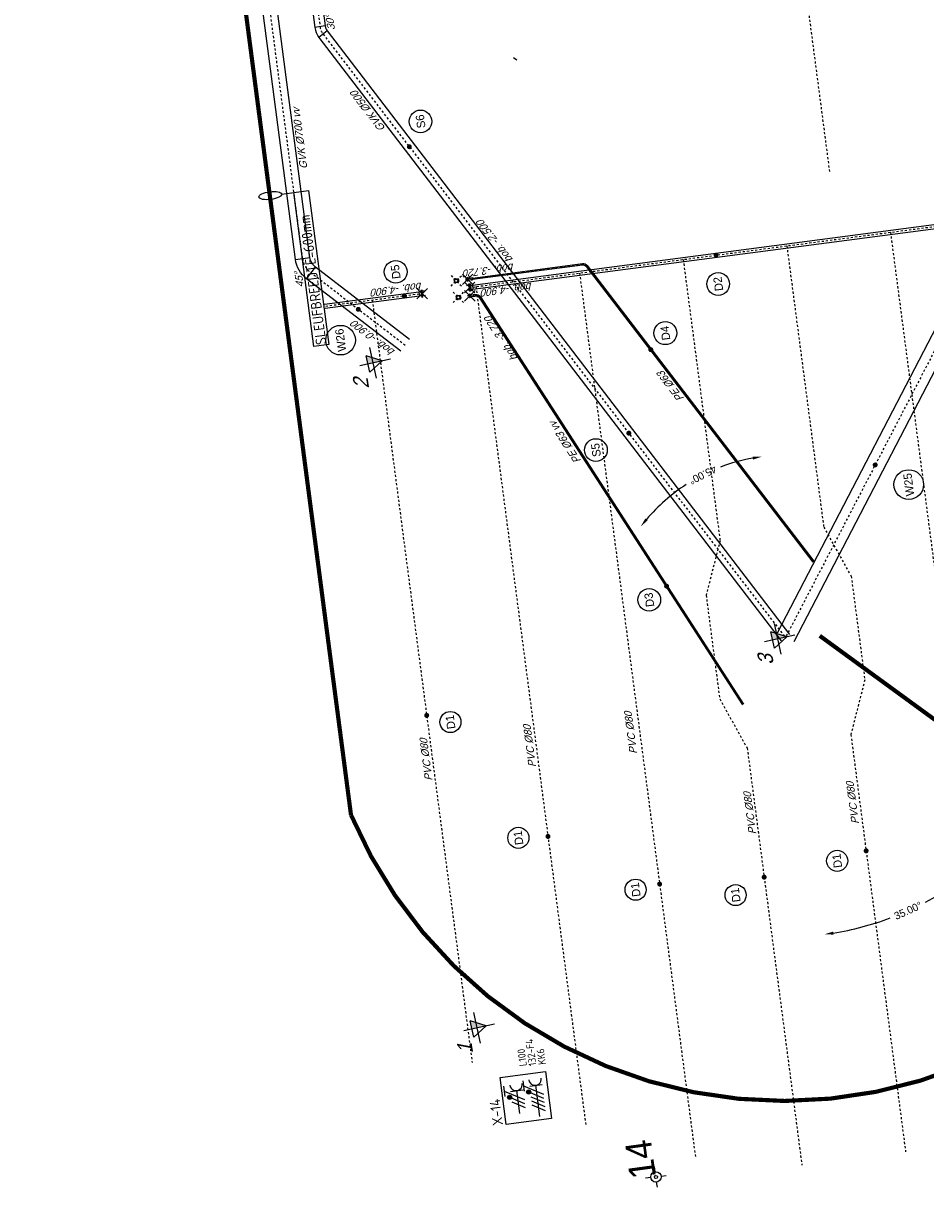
# Model space of a CAD drawing. Header units: metres. Extents: x 118052 to 118564, y 454784 to 455719.
# Tile 93 of 160: x 118426 to 118469, y 455181 to 455237. Entities that reach past the tile are written whole.
import ezdxf
from ezdxf.enums import TextEntityAlignment as Align

# ---------------------------------------------------------------- set-up
doc = ezdxf.new("R2010")
doc.units = ezdxf.units.M
doc.header["$LTSCALE"] = 0.5
doc.header["$PDMODE"] = 3
doc.header["$PDSIZE"] = 0.25
for name, pattern in [('CENTER', [2, 1.25, -0.25, 0.25, -0.25]), ('DASHED', [19.05, 12.7, -6.35]), ('HIDDEN2', [4.7625, 3.175, -1.5875]), ('Tauw_L_Center1', [13, 8, -1.67, 1.66, -1.67]), ('Tauw_L_Center2', [6.499, 4, -0.833, 0.833, -0.833]), ('Tauw_Stramien', [13, 8, -1.67, 1.66, -1.67])]:
    doc.linetypes.add(name, pattern=pattern)
for name, color, linetype in [('EL6221--', 6, 'Continuous'), ('EL6222--', 6, 'Continuous'), ('EL_N_A_EB00----REVISIE~-_-----', 1, 'Continuous'), ('GRAAFWERKZAAMHEDEN', 6, 'Continuous'), ('KABELLOOP', 6, 'Continuous'), ('Koningsstal VIEUWPORT', 254, 'Continuous'), ('M01', 6, 'Continuous'), ('ZU_B_N_MB00X---ALG_Stramien~-_-----', 6, 'Tauw_Stramien'), ('ZU_N_-_AL999---LA_PE-63_pgr17__18_^200~-_-----', 7, 'Continuous'), ('ZU_N_-_AL999---LA_PE-63_pgr17__20_^200~M_-----', 7, 'Continuous'), ('ZU_N_-_AL999---LA_PE-63_vbr11__18_^200~-_-----', 7, 'Continuous'), ('ZU_N_-_AL999---LA_PE-63_vbr11__18_^200~N_-----', 7, 'Continuous'), ('ZU_N_-_AL999---LA_PE-63_vbr11__20_^200~M_-----', 7, 'Continuous'), ('ZU_N_-_AL999---LD_pvc200_vbr11__18_^200~N_-----', 7, 'Continuous'), ('ZU_N_-_AL999---LD_pvc200_vbr11__20_^200~M_-----', 7, 'Continuous'), ('ZU_N_-_AL999---LD_pvc80_sdr00__18_^200~-_-----', 7, 'Continuous'), ('ZU_N_-_AL999---LD_pvc80_sdr00__20_^200~M_-----', 7, 'Continuous'), ('ZU_N_-_AL999---LS_GVK500_pgr05__18_^200~-_-----', 7, 'Continuous'), ('ZU_N_-_AL999---LS_GVK500_pgr05__18_^200~B_-----', 7, 'Continuous'), ('ZU_N_-_AL999---LS_GVK500_pgr05__18_^200~N_-----', 7, 'Continuous'), ('ZU_N_-_AL999---LS_GVK500_pgr05__20_^200~M_-----', 7, 'Continuous'), ('ZU_N_-_AL999---LW_gvk700_vgr05__18_^200~-_-----', 7, 'Continuous'), ('ZU_N_-_AL999---LW_gvk700_vgr05__18_^200~B_-----', 7, 'Continuous'), ('ZU_N_-_AL999---LW_gvk700_vgr05__18_^200~N_-----', 7, 'Continuous'), ('ZU_N_-_AL999---LW_gvk700_vgr05__20_^200~M_-----', 7, 'Continuous'), ('ZU_N_-_AL999---LW_gvk900_pgr05__20_^200~M_-----', 7, 'Continuous'), ('ZU_N_-_DX1AMA--_maatvoering_ANG__18_^200', 7, 'Continuous'), ('ZU_N_-_EL999---LA_PE-63_vgr11~W_-----', 15, 'Continuous'), ('ZU_N_-_EL999---LA_PE-63_zgr17~W_-----', 15, 'Continuous'), ('ZU_N_-_EL999---LD_PE-65_sdr00~H_-----', 2, 'Tauw_L_Center2'), ('ZU_N_-_EL999---LD_pvc200_vbr11~H_-----', 2, 'Tauw_L_Center2'), ('ZU_N_-_EL999---LD_pvc200_vbr11~W_-----', 8, 'Continuous'), ('ZU_N_-_EL999---LD_pvc200_vgr11~H_-----', 2, 'Tauw_L_Center2'), ('ZU_N_-_EL999---LD_pvc200_vgr11~W_-----', 8, 'Continuous'), ('ZU_N_-_EL999---LD_pvc80_sdr00~H_-----', 2, 'Tauw_L_Center2'), ('ZU_N_-_EL999---LS_GVK500_pgr05~H_-----', 2, 'Tauw_L_Center2'), ('ZU_N_-_EL999---LS_GVK500_pgr05~W_-----', 2, 'Continuous'), ('ZU_N_-_EL999---LW_gvk700_vgr05~H_-----', 2, 'Tauw_L_Center1'), ('ZU_N_-_EL999---LW_gvk700_vgr05~W_-----', 2, 'Continuous'), ('ZU_N_-_EL999---LW_gvk900_pgr05~H_-----', 2, 'Tauw_L_Center1'), ('ZU_N_-_EL999---LW_gvk900_pgr05~W_-----', 2, 'Continuous'), ('ZU_N_-_EL999---LW_pvc200_vgr11~W_-----', 8, 'Continuous'), ('ZU_N_-_MB00----SYM_SONDERING~-_001--', 1, 'Continuous'), ('ZU_N_-_ML999---LA_PE-63_pgr17__20_^200~M_-----', 7, 'Continuous'), ('ZU_N_-_ML999---LA_PE-63_vbr11__20_^200~M_-----', 7, 'Continuous'), ('ZU_N_-_ML999---LD_pvc200_vbr11__20_^200~M_-----', 7, 'Continuous'), ('ZU_N_-_ML999---LD_pvc80_sdr00__20_^200~M_-----', 7, 'Continuous'), ('ZU_N_-_ML999---LS_GVK500_pgr05__20_^200~M_-----', 7, 'Continuous'), ('ZU_N_-_ML999---LW_gvk700_vgr05__20_^200~M_-----', 7, 'Continuous'), ('ZU_N_-_ML999---LW_gvk900_pgr05__20_^200~M_-----', 7, 'Continuous'), ('ZU_N_-_TB00----tekst__35_^200~-_-----', 7, 'Continuous'), ('ZU_N_A_EL990---L__GY-FFM50_pn10~W_-----', 8, 'Continuous'), ('ZU_N_A_EL990---L__GY-FM200_pn10~W_-----', 8, 'Continuous'), ('ZU_N_A_EL999---A__GY-straatpot~-_-----', 8, 'Continuous'), ('ZU_N_A_EL999---L__GY-KR63_pn10~W_-----', 8, 'Continuous'), ('ZU_N_A_EL999---L__GY-VK200_pn10~W_-----', 8, 'Continuous')]:
    doc.layers.add(name, color=color, linetype=linetype)
doc.styles.add('BURO-018', font='Isocp.shx', dxfattribs={"height": 360})
doc.styles.add('BURO-025', font='Isocp.shx', dxfattribs={"height": 500})
doc.styles.add('civiel', font='civiel.shx')
doc.styles.add('TAUW-ISOCP', font='tcb_isocp.shx')
doc.styles.add('tcb_isocp', font='tcb_isocp.shx')
doc.dimstyles.new('tzu18-dot_^200', dxfattribs={"dimscale": 200, "dimtxt": 1.8, "dimasz": 3, "dimexe": 2, "dimexo": 0, "dimgap": 0.5, "dimtad": 1, "dimdec": 0, "dimzin": 0, "dimdsep": 46, "dimtxsty": 'TAUW-ISOCP', "dimblk": 'DOTSMALL', "dimcen": 2, "dimdle": 1.5, "dimclre": 8, "dimadec": 0, "dimazin": 0, "dimtp": 1, "dimtm": 1, "dimtfac": 1, "dimtix": 1, "dimtmove": 1, "dimatfit": 3, "dimldrblk": 'DOTSMALL', "dimfxl": 1, "dimtvp": 0.5, "dimtolj": 1, "dimtzin": 0, "dimlwd": -1, "dimlwe": 5, "dimarcsym": 0})

# ---------------------------------------------------------------- blocks, each defined once
blk = doc.blocks.new('_VK200200')
at = {"color": 0}
for p, q in [((0, 134), (0, -134)), ((0, 134), (24, 134)), ((24, 170), (24, -170)), ((41, 170), (24, 170)), ((41, 170), (41, -170)), ((41, 100), (140, 100)), ((61, 100), (41, 100)), ((140, 100), (140, -100)), ((0, -134), (24, -134)), ((41, -170), (24, -170)), ((41, -100), (140, -100)), ((61, -100), (41, -100))]:
    blk.add_line(p, q, dxfattribs=at)
blk.add_point((0, 0), dxfattribs=at)
blk = doc.blocks.new('_KR5063')
for p, q in [((0, 51), (0, -51)), ((0, 51), (19, 51)), ((19, 82.5), (19, -82.5)), ((35, 82.5), (19, 82.5)), ((35, 82.5), (35, -82.5)), ((35, 31.5), (165, 31.5)), ((55, 31.5), (35, 31.5)), ((165, 51), (165, -51)), ((165, 51), (235, 51)), ((235, 51), (235, -51)), ((0, -51), (19, -51)), ((35, -82.5), (19, -82.5)), ((35, -31.5), (165, -31.5)), ((55, -31.5), (35, -31.5)), ((165, -51), (235, -51))]:
    blk.add_line(p, q)
blk.add_point((0, 0))
blk = doc.blocks.new('M01')
for points in [[(-1, 0), (-0.5, 0)], [(0, 0.5), (0, 1)], [(0.5, 0), (1, 0)], [(0, -0.5), (0, -1)]]:
    blk.add_lwpolyline(points)
for radius in [0.5, 0.15]:
    blk.add_circle((0, 0), radius)
blk = doc.blocks.new('zusondg1')
for p, q in [((0, -1.056), (0, 0.819)), ((-0.934, 0), (0.934, 0)), ((-0.5, 0.315), (0, -0.551)), ((-0.5, 0.315), (0.5, 0.315)), ((0, -0.551), (0.5, 0.315))]:
    blk.add_line(p, q)
for points in [[(0, -0.551), (0, 0.315), (0.5, 0.315)], [(0, -0.551), (0, 0.315), (0.5, 0.315), (0, -0.551)]]:
    blk.add_solid(points)
blk = doc.blocks.new('*D166')
at = {"layer": 'Defpoints', "color": 0, "transparency": 16777216}
for p in [(-247920, 74162), (-254674, 64213), (-284966, 59849), (-262230, 59850), (-238585, 59852)]:
    blk.add_point(p, dxfattribs=at)
at = {"layer": 'ZU_N_-_DX1AMA--_maatvoering_ANG__18_^200', "transparency": 16777216}
for start, end in [(25.5292, 42.1663), (2.8409, 13.3477)]:
    blk.add_arc((-262230, 59850), 8725, start, end, dxfattribs=at)
for points in [[(-255815, 65657), (-255711, 65756), (-256061, 66020)], [(-253444, 60284), (-253588, 60281), (-253505, 59851)]]:
    blk.add_solid(points, dxfattribs=at)
at = {"layer": 'ZU_N_-_DX1AMA--_maatvoering_ANG__18_^200', "transparency": 16777216, "insert": (-254003, 62754), "char_height": 360, "attachment_point": 5, "rotation": 109.4384, "style": 'civiel'}
blk.add_mtext('\\A1;45.00°', dxfattribs=at)
blk = doc.blocks.new('_DotSmall')
at = {"color": 0, "linetype": 'ByBlock', "const_width": 0.5}
blk.add_lwpolyline([(-0.0625, 0, 1), (0.0625, 0, 1)], format="xyb", close=True, dxfattribs=at)
blk = doc.blocks.new('*D171')
at = {"layer": 'Defpoints', "color": 0, "transparency": 16777216}
for p in [(-240415, 54851), (-216153, 54815), (-140398, 54858), (-208918, 50654), (-201831, 40494)]:
    blk.add_point(p, dxfattribs=at)
at = {"layer": 'ZU_N_-_DX1AMA--_maatvoering_ANG__18_^200', "transparency": 16777216}
for start, end in [(345.2344, 357.0558), (317.9511, 332.5768)]:
    blk.add_arc((-216191, 54853), 8398, start, end, dxfattribs=at)
for points in [[(-207877, 54423), (-207733, 54420), (-207794, 54853)], [(-209903, 49179), (-210008, 49278), (-210253, 48915)]]:
    blk.add_solid(points, dxfattribs=at)
at = {"layer": 'ZU_N_-_DX1AMA--_maatvoering_ANG__18_^200', "transparency": 16777216, "insert": (-208356, 51831), "char_height": 360, "attachment_point": 5, "rotation": 68.9056, "style": 'TAUW-ISOCP'}
blk.add_mtext('\\A1;45.00°', dxfattribs=at)
blk = doc.blocks.new('*D172')
at = {"layer": 'Defpoints', "color": 0, "transparency": 16777216}
for p in [(-284966, 59849), (-262230, 59850), (-238585, 59852), (-275369, 54182), (-278808, 48242)]:
    blk.add_point(p, dxfattribs=at)
at = {"layer": 'ZU_N_-_DX1AMA--_maatvoering_ANG__18_^200', "transparency": 16777216}
for start, end in [(181.7335, 193.0116), (200.4302, 213.2701)]:
    blk.add_arc((-262230, 59850), 14309, start, end, dxfattribs=at)
for points in [[(-276604, 59416), (-276460, 59418), (-276539, 59849)], [(-274134, 52041), (-274253, 51960), (-273951, 51643)]]:
    blk.add_solid(points, dxfattribs=at)
at = {"layer": 'ZU_N_-_DX1AMA--_maatvoering_ANG__18_^200', "transparency": 16777216, "insert": (-275934, 55733), "char_height": 360, "attachment_point": 5, "rotation": 286.7209, "style": 'TAUW-ISOCP'}
blk.add_mtext('\\A1;35.00°', dxfattribs=at)
blk = doc.blocks.new('_ZUSTRPBA')
at = {"linetype": 'CENTER'}
for p, q in [((-140, 0), (140, 0)), ((0, 140), (0, -140))]:
    blk.add_line(p, q, dxfattribs=at)
at = {"color": 8, "linetype": 'HIDDEN2'}
blk.add_circle((0, 0), 115, dxfattribs=at)
for radius in [95, 83]:
    blk.add_circle((0, 0), radius)
at = {"linetype": 'CENTER'}
blk.add_point((0, 0), dxfattribs=at)
blk = doc.blocks.new('E00416')
at = {"color": 0, "linetype": 'Continuous'}
for p, q in [((-3, 7.98), (-3, 5.48)), ((-3, 6.73), (1.5, 4.13)), ((-1.5, 6.5), (1.5, 6.5)), ((0, 1), (0, 6.5)), ((1.5, 3.13), (-1.5, 4.87)), ((1.5, 2.13), (-1.5, 3.87))]:
    blk.add_line(p, q, dxfattribs=at)
at = {"color": 0, "linetype": 'Continuous', "const_width": 0.5}
blk.add_lwpolyline([(-1.68, 5.12, 1), (-2.18, 5.12, 1)], format="xyb", close=True, dxfattribs=at)
at = {"color": 0, "linetype": 'Continuous'}
blk.add_circle((-1.93, 5.12), 0.5, dxfattribs=at)
blk.add_arc((0, 8), 1.5, 180, 0, dxfattribs=at)
at = {"color": 0, "linetype": 'Continuous', "style": 'BURO-018', "flags": 1}
blk.add_attdef('E_MATCODE', text='', height=1.8, rotation=262.5837, dxfattribs=at).set_placement((-436086809.67, 176092602.94), align=Align.MIDDLE)
at = {"color": 0, "linetype": 'Continuous', "style": 'BURO-018'}
for tag, p in [('E_GKAST', (0, 13)), ('E_GROEP', (0, 10)), ('E_SGROEP', (4.5, 10))]:
    blk.add_attdef(tag, text='', height=1.8, dxfattribs=at).set_placement(p, align=Align.MIDDLE)
at = {"color": 0, "linetype": 'Continuous', "style": 'BURO-018', "flags": 1}
blk.add_attdef('E_VERMCODE', text='', height=1.8, dxfattribs=at).set_placement((13, 10), align=Align.MIDDLE)
blk = doc.blocks.new('111304D')
at = {"color": 0, "linetype": 'Continuous'}
for p, q in [((-3, 9.98), (-3, 7.48)), ((-3, 8.73), (1.5, 6.13)), ((-1.5, 8.5), (1.5, 8.5)), ((0, 1), (0, 8.5)), ((1.5, 5.13), (-1.5, 6.87)), ((1.5, 4.13), (-1.5, 5.87)), ((1.5, 3.13), (-1.5, 4.87)), ((1.5, 2.13), (-1.5, 3.87))]:
    blk.add_line(p, q, dxfattribs=at)
at = {"color": 0, "linetype": 'Continuous', "const_width": 0.5}
blk.add_lwpolyline([(-1.68, 7.12, 1), (-2.18, 7.12, 1)], format="xyb", close=True, dxfattribs=at)
at = {"color": 0, "linetype": 'Continuous'}
blk.add_circle((-1.93, 7.12), 0.5, dxfattribs=at)
blk.add_arc((0, 10), 1.5, 180, 0, dxfattribs=at)
at = {"color": 0, "linetype": 'Continuous', "style": 'BURO-018', "flags": 1}
blk.add_attdef('E_MATCODE', text='', height=1.8, rotation=262.5837, dxfattribs=at).set_placement((-436086809.67, 176092602.94), align=Align.MIDDLE)
at = {"color": 0, "linetype": 'Continuous', "style": 'BURO-018'}
for tag, p in [('E_GKAST', (0, 15.5)), ('E_GROEP', (0, 12.5)), ('E_SGROEP', (4.5, 12.5))]:
    blk.add_attdef(tag, text='', height=1.8, dxfattribs=at).set_placement(p, align=Align.MIDDLE)
at = {"color": 0, "linetype": 'Continuous', "style": 'BURO-018', "flags": 1}
blk.add_attdef('E_VERMCODE', text='', height=1.8, dxfattribs=at).set_placement((13, 12.5), align=Align.MIDDLE)
blk = doc.blocks.new('A$C051E189E')
at = {"layer": 'EL6221--'}
blk.add_lwpolyline([(-21340, 16265), (-19077, 16265), (-19077, 14084), (-21340, 14084)], close=True, dxfattribs=at)
ref = blk.add_blockref('111304D', (-21369, 14618), dxfattribs=dict(at, xscale=200, yscale=200, zscale=200, rotation=270.0000221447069))
ref.add_attrib('E_GROEP', 'KK6', dxfattribs={"layer": '0', "color": 1, "linetype": 'Continuous', "height": 360, "rotation": 0, "style": 'BURO-018'}).set_placement((-18347, 14189), align=Align.MIDDLE)
ref.add_attrib('E_GKAST', 'L100', dxfattribs={"layer": '0', "color": 1, "linetype": 'Continuous', "height": 360, "rotation": 0, "style": 'BURO-018'}).set_placement((-18269, 15103), align=Align.MIDDLE)
ref.add_attrib('E_SGROEP', '132-F4', dxfattribs={"layer": '0', "color": 1, "linetype": 'Continuous', "height": 360, "rotation": 0, "style": 'BURO-018'}).set_placement((-18082, 14650), align=Align.MIDDLE)
at = {"layer": 'EL6222--', "xscale": 200, "yscale": 200, "zscale": 200, "rotation": 270.0000221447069}
blk.add_blockref('E00416', (-21101, 15554), dxfattribs=at)
at = {"layer": 'EL6221--', "color": 2, "style": 'BURO-025'}
blk.add_text('X-14', height=500, dxfattribs=at).set_placement((-21338, 16418))
blk = doc.blocks.new('A$C6DFC50BF')
at = {"layer": 'GRAAFWERKZAAMHEDEN'}
blk.add_line((24158, 21137), (24158, 20551), dxfattribs=at)
blk.add_lwpolyline([(16734, 20551), (24158, 20551), (24158, 19838), (16734, 19838)], close=True, dxfattribs=at)
blk.add_ellipse((24158, 21685), major_axis=(0, 548), ratio=0.340628, dxfattribs=at)
at = {"layer": 'KABELLOOP', "linetype": 'DASHED', "const_width": 200}
blk.add_lwpolyline([(-5706, 21708, 0.593975), (-14559, -16810)], format="xyb", dxfattribs=at)
for points in [[(114096, 21708), (-5706, 21708)], [(-16511, -21622), (-15727, -20837), (-15727, -18037), (-127, -1637)]]:
    blk.add_lwpolyline(points, dxfattribs=at)
at = {"layer": 'GRAAFWERKZAAMHEDEN', "color": 2, "style": 'BURO-025'}
blk.add_text('SLEUFBREEDTE=600mm', height=500, rotation=359.9837, dxfattribs=at).set_placement((16768, 19942))
blk = doc.blocks.new('Leidingen')
at = {"layer": 'ZU_B_N_MB00X---ALG_Stramien~-_-----'}
blk.add_line((-240415.4, 54851.4), (-140397.8, 54857.7), dxfattribs=at)
at = {"layer": 'ZU_N_-_EL999---LA_PE-63_vgr11~W_-----', "linetype": 'Continuous'}
for p, q in [((-243363.5, 66938.6), (-243395.1, 66993.2)), ((-243237.6, 67156.9), (-243300.6, 67156.9))]:
    blk.add_line(p, q, dxfattribs=at)
at = {"layer": 'ZU_N_-_EL999---LA_PE-63_vgr11~W_-----'}
for points in [[(-243300.6, 72461.7), (-243300.6, 67156.9, -0.2679323), (-243395.1, 66993.2), (-258815.9, 58088.6)], [(-243237.6, 72461.7), (-243237.6, 67156.9, -0.2679323), (-243363.5, 66938.6), (-258784.4, 58034.1)]]:
    blk.add_lwpolyline(points, format="xyb", dxfattribs=at)
at = {"layer": 'ZU_N_-_EL999---LA_PE-63_zgr17~W_-----', "linetype": 'Continuous'}
for p, q in [((-244037.6, 72429.8), (-244100.6, 72429.8)), ((-244181.4, 72202.2), (-244208.4, 72259.1))]:
    blk.add_line(p, q, dxfattribs=at)
at = {"layer": 'ZU_N_-_EL999---LA_PE-63_zgr17~W_-----'}
for points in [[(-244100.6, 72461.7), (-244100.6, 72429.8, -0.2894514), (-244208.4, 72259.1), (-265146.9, 62304.6)], [(-244037.6, 72461.7), (-244037.6, 72429.8, -0.2894514), (-244181.4, 72202.2), (-265119.8, 62247.7)]]:
    blk.add_lwpolyline(points, format="xyb", dxfattribs=at)
at = {"layer": 'ZU_N_-_EL999---LD_PE-65_sdr00~H_-----'}
for points in [[(-244069.1, 72461.7), (-244069.1, 72429.8, -0.2894514), (-244194.9, 72230.7), (-265133.3, 62276.1)], [(-243269.1, 72461.7), (-243269.1, 67156.9, -0.2679323), (-243379.3, 66965.9), (-258800.2, 58061.4)]]:
    blk.add_lwpolyline(points, format="xyb", dxfattribs=at)
at = {"layer": 'ZU_N_-_EL999---LD_pvc200_vbr11~H_-----', "ltscale": 0.5}
blk.add_lwpolyline([(-243669.1, 75086.2), (-243669.2, 79643.4)], dxfattribs=at)
at = {"layer": 'ZU_N_-_EL999---LD_pvc200_vbr11~W_-----', "ltscale": 0.5}
for p, q in [((-243769.1, 75086.2), (-243769.2, 79643.4)), ((-243569.1, 75086.2), (-243569.2, 79643.4))]:
    blk.add_line(p, q, dxfattribs=at)
at = {"layer": 'ZU_N_-_EL999---LD_pvc200_vgr11~H_-----', "ltscale": 0.5}
blk.add_lwpolyline([(-243669.1, 72507.1), (-243669.1, 38381.1)], dxfattribs=at)
at = {"layer": 'ZU_N_-_EL999---LD_pvc200_vgr11~W_-----', "ltscale": 0.5}
for points in [[(-243769.1, 72507.1), (-243769.1, 38381.1)], [(-243569.1, 72507.1), (-243569.1, 38381.1)]]:
    blk.add_lwpolyline(points, dxfattribs=at)
at = {"layer": 'ZU_N_-_EL999---LD_pvc80_sdr00~H_-----'}
for points in [[(-243669.1, 77350.1), (-280415.9, 77350.1)], [(-243669.1, 72350.1), (-284155.4, 72350.1)], [(-243669.1, 67350.1), (-286328.2, 67350.1)], [(-243669.1, 62350.1), (-257229.9, 62350.1), (-259729.9, 63350.1), (-264729.9, 63350.1), (-267229.9, 62350.1), (-287344.2, 62350.1)], [(-243669.1, 57350.1), (-257229.9, 57350.1), (-259729.9, 56350.1), (-264729.9, 56350.1), (-267229.9, 57350.1), (-287344.2, 57350.1)], [(-243669.1, 52350.1), (-286328.2, 52350.1)]]:
    blk.add_lwpolyline(points, dxfattribs=at)
at = {"layer": 'ZU_N_-_EL999---LS_GVK500_pgr05~H_-----'}
blk.add_lwpolyline([(-189887.3, 47854.6), (-189888.3, 63534.5, 0.1989124), (-190108, 64064.8), (-203954.7, 77909.9, 0.1989124), (-204485.1, 78129.5), (-230375.5, 78127.9, 0.1316525), (-230750.5, 78027.4), (-244703.6, 69970.4), (-262229.9, 59850.1)], format="xyb", dxfattribs=at)
at = {"layer": 'ZU_N_-_EL999---LS_GVK500_pgr05~W_-----', "linetype": 'Continuous'}
for p, q in [((-230625.5, 77810.9), (-230875.5, 78243.9)), ((-230375.5, 77877.9), (-230375.5, 78377.9))]:
    blk.add_line(p, q, dxfattribs=at)
at = {"layer": 'ZU_N_-_EL999---LS_GVK500_pgr05~W_-----'}
for points in [[(-189637.3, 47854.6), (-189638.3, 63534.5, 0.1989124), (-189931.2, 64241.6), (-203778, 78086.7, 0.1989124), (-204485.1, 78379.5), (-230375.5, 78377.9, 0.1316525), (-230875.5, 78243.9), (-262354.9, 60066.6)], [(-190137.3, 47854.6), (-190138.3, 63534.5, 0.1989124), (-190284.7, 63888.1), (-204131.5, 77733.1, 0.1989124), (-204485.1, 77879.5), (-230375.5, 77877.9, 0.1316525), (-230625.5, 77810.9), (-262104.9, 59633.6)]]:
    blk.add_lwpolyline(points, format="xyb", dxfattribs=at)
at = {"layer": 'ZU_N_-_EL999---LW_gvk700_vgr05~H_-----'}
blk.add_lwpolyline([(-246011, 76071), (-241996.5, 80086, -0.1989126), (-241254.1, 80393.6), (-194928.2, 80396.5, -0.1989285), (-194185.7, 80088.9), (-193478.6, 79381.8)], format="xyb", dxfattribs=at)
at = {"layer": 'ZU_N_-_EL999---LW_gvk700_vgr05~W_-----', "linetype": 'Continuous'}
for p, q in [((-242244, 80333.5), (-241749, 79838.5)), ((-241254.1, 80743.6), (-241254.1, 80043.6))]:
    blk.add_line(p, q, dxfattribs=at)
at = {"layer": 'ZU_N_-_EL999---LW_gvk700_vgr05~W_-----'}
for points in [[(-246258.5, 76318.5), (-242244, 80333.5, -0.1989126), (-241254.1, 80743.6), (-194928.2, 80746.5, -0.1989285), (-193938.2, 80336.4), (-193231.1, 79629.3)], [(-245763.5, 75823.5), (-241749, 79838.5, -0.1989126), (-241254.1, 80043.6), (-194928.2, 80046.5, -0.1989285), (-194433.1, 79841.4), (-193726, 79134.3)]]:
    blk.add_lwpolyline(points, format="xyb", dxfattribs=at)
at = {"layer": 'ZU_N_-_EL999---LW_gvk900_pgr05~H_-----'}
blk.add_lwpolyline([(-245638.2, 48260.9), (-262229.9, 59850.1)], dxfattribs=at)
at = {"layer": 'ZU_N_-_EL999---LW_gvk900_pgr05~W_-----'}
for points in [[(-245384.7, 48632.6), (-261972.2, 60219)], [(-245900, 47894.8), (-262487.6, 59481.1)]]:
    blk.add_lwpolyline(points, dxfattribs=at)
at = {"layer": 'ZU_N_-_EL999---LW_pvc200_vgr11~W_-----', "linetype": 'Continuous'}
blk.add_line((-233046.3, 69147.1), (-233174.9, 68993.8), dxfattribs=at)
at = {"layer": 'ZU_N_-_ML999---LA_PE-63_pgr17__20_^200~M_-----', "flags": 128}
blk.add_lwpolyline([(-247740.2, 64447.8, 0, 0, 0), (-247819, 64538.3, 0, 91.8, 0), (-247813, 64531.4, 91.8, 169.7, 0), (-247795.9, 64511.8, 169.7, 221.7, 0), (-247770.3, 64482.4, 221.7, 240, 0), (-247740.2, 64447.8, 240, 221.7, 0), (-247710, 64413.2, 221.7, 169.7, 0), (-247684.4, 64383.8, 169.7, 91.8, 0), (-247667.3, 64364.2, 91.8, 0, 0), (-247661.3, 64357.4, 0, 0, 0), (-247740.2, 64447.8, 0, 0, 0), (-247411.1, 64070.3, 0, 0, 0)], format="xyseb", dxfattribs=at)
at = {"layer": 'ZU_N_-_ML999---LA_PE-63_pgr17__20_^200~M_-----'}
blk.add_circle((-247049.8, 63656), 549.7, dxfattribs=at)
at = {"layer": 'ZU_N_-_ML999---LA_PE-63_vbr11__20_^200~M_-----', "flags": 128}
blk.add_lwpolyline([(-259050.1, 65168.2, 0, 0, 0), (-258988.5, 65065.3, 0, 91.8, 0), (-258993.2, 65073.1, 91.8, 169.7, 0), (-259006.5, 65095.4, 169.7, 221.7, 0), (-259026.5, 65128.8, 221.7, 240, 0), (-259050.1, 65168.2, 240, 221.7, 0), (-259073.7, 65207.6, 221.7, 169.7, 0), (-259093.7, 65241, 169.7, 91.8, 0), (-259107.1, 65263.3, 91.8, 0, 0), (-259111.8, 65271.1, 0, 0, 0), (-259050.1, 65168.2, 0, 0, 0), (-259315.6, 65611.4, 0, 0, 0)], format="xyseb", dxfattribs=at)
at = {"layer": 'ZU_N_-_ML999---LA_PE-63_vbr11__20_^200~M_-----'}
blk.add_circle((-259593.4, 66075.2), 540.6, dxfattribs=at)
at = {"layer": 'ZU_N_-_ML999---LD_pvc200_vbr11__20_^200~M_-----', "flags": 128}
for points in [[(-243669.1, 75796.8, 0, 0, 0), (-243786.2, 75770.9, 0, 91.8, 0), (-243777.3, 75772.8, 91.8, 169.7, 0), (-243751.9, 75778.5, 169.7, 221.7, 0), (-243713.9, 75786.9, 221.7, 240, 0), (-243669.1, 75796.8, 240, 221.7, 0), (-243624.3, 75806.7, 221.7, 169.7, 0), (-243586.2, 75815.2, 169.7, 91.8, 0), (-243560.9, 75820.8, 91.8, 0, 0), (-243551.9, 75822.8, 0, 0, 0), (-243669.1, 75796.8, 0, 0, 0), (-242998.5, 75945.4, 0, 0, 0)], [(-243669.1, 60766.4, 0, 0, 0), (-243549.2, 60759.7, 0, 91.8, 0), (-243558.4, 60760.2, 91.8, 169.7, 0), (-243584.3, 60761.7, 169.7, 221.7, 0), (-243623.2, 60763.8, 221.7, 240, 0), (-243669.1, 60766.4, 240, 221.7, 0), (-243714.9, 60769, 221.7, 169.7, 0), (-243753.8, 60771.2, 169.7, 91.8, 0), (-243779.7, 60772.6, 91.8, 0, 0), (-243788.9, 60773.1, 0, 0, 0), (-243669.1, 60766.4, 0, 0, 0), (-244505.8, 60813.2, 0, 0, 0)]]:
    blk.add_lwpolyline(points, format="xyseb", dxfattribs=at)
at = {"layer": 'ZU_N_-_ML999---LD_pvc200_vbr11__20_^200~M_-----'}
for centre in [(-242467.9, 76063), (-245048.4, 60843.6)]:
    blk.add_circle(centre, 543.5, dxfattribs=at)
at = {"layer": 'ZU_N_-_ML999---LD_pvc80_sdr00__20_^200~M_-----', "flags": 128}
for points in [[(-263687.7, 77350.1, 0, 0, 0), (-263640.9, 77460.6, 0, 91.8, 0), (-263644.4, 77452.1, 91.8, 169.7, 0), (-263654.6, 77428.2, 169.7, 221.7, 0), (-263669.8, 77392.3, 221.7, 240, 0), (-263687.7, 77350.1, 240, 221.7, 0), (-263705.6, 77307.8, 221.7, 169.7, 0), (-263720.8, 77271.9, 169.7, 91.8, 0), (-263730.9, 77248, 91.8, 0, 0), (-263734.5, 77239.6, 0, 0, 0), (-263687.7, 77350.1, 0, 0, 0), (-263950.4, 76730, 0, 0, 0)], [(-270177.8, 72350.1, 0, 0, 0), (-270187.7, 72230.5, 0, 91.8, 0), (-270186.9, 72239.6, 91.8, 169.7, 0), (-270184.8, 72265.5, 169.7, 221.7, 0), (-270181.5, 72304.3, 221.7, 240, 0), (-270177.8, 72350.1, 240, 221.7, 0), (-270174, 72395.8, 221.7, 169.7, 0), (-270170.8, 72434.6, 169.7, 91.8, 0), (-270168.6, 72460.5, 91.8, 0, 0), (-270167.9, 72469.7, 0, 0, 0), (-270177.8, 72350.1, 0, 0, 0), (-270102.5, 73259.1, 0, 0, 0)], [(-273131.5, 67350.1, 0, 0, 0), (-273119.6, 67230.7, 0, 91.8, 0), (-273120.5, 67239.8, 91.8, 169.7, 0), (-273123.1, 67265.6, 169.7, 221.7, 0), (-273126.9, 67304.4, 221.7, 240, 0), (-273131.5, 67350.1, 240, 221.7, 0), (-273136, 67395.8, 221.7, 169.7, 0), (-273139.9, 67434.5, 169.7, 91.8, 0), (-273142.4, 67460.4, 91.8, 0, 0), (-273143.4, 67469.5, 0, 0, 0), (-273131.5, 67350.1, 0, 0, 0), (-273198.4, 68022.6, 0, 0, 0)], [(-273453, 62350.1, 0, 0, 0), (-273403, 62241, 0, 91.8, 0), (-273406.8, 62249.3, 91.8, 169.7, 0), (-273417.7, 62272.9, 169.7, 221.7, 0), (-273433.9, 62308.3, 221.7, 240, 0), (-273453, 62350.1, 240, 221.7, 0), (-273472.2, 62391.8, 221.7, 169.7, 0), (-273488.4, 62427.2, 169.7, 91.8, 0), (-273499.3, 62450.8, 91.8, 0, 0), (-273503.1, 62459.1, 0, 0, 0), (-273453, 62350.1, 0, 0, 0), (-273914.8, 63356.4, 0, 0, 0)], [(-272838.7, 57350.1, 0, 0, 0), (-272814.7, 57232.5, 0, 91.8, 0), (-272816.5, 57241.4, 91.8, 169.7, 0), (-272821.7, 57266.9, 169.7, 221.7, 0), (-272829.5, 57305.1, 221.7, 240, 0), (-272838.7, 57350.1, 240, 221.7, 0), (-272847.8, 57395.1, 221.7, 169.7, 0), (-272855.6, 57433.2, 169.7, 91.8, 0), (-272860.8, 57458.7, 91.8, 0, 0), (-272862.6, 57467.7, 0, 0, 0), (-272838.7, 57350.1, 0, 0, 0), (-273030.2, 58291, 0, 0, 0)]]:
    blk.add_lwpolyline(points, format="xyseb", dxfattribs=at)
at = {"layer": 'ZU_N_-_ML999---LD_pvc80_sdr00__20_^200~M_-----'}
for centre in [(-264147.3, 76265.1), (-270060.8, 73762.2), (-273248.4, 68524.9), (-274125.3, 63815.3), (-273131, 58785.7)]:
    blk.add_circle(centre, 504.8, dxfattribs=at)
at = {"layer": 'ZU_N_-_ML999---LS_GVK500_pgr05__20_^200~M_-----', "flags": 128}
for points in [[(-236620.8, 74637.7, 0, 0, 0), (-236723.3, 74700.1, 0, 91.8, 0), (-236715.4, 74695.3, 91.8, 169.7, 0), (-236693.3, 74681.8, 169.7, 221.7, 0), (-236660, 74661.6, 221.7, 240, 0), (-236620.8, 74637.7, 240, 221.7, 0), (-236581.6, 74613.8, 221.7, 169.7, 0), (-236548.3, 74593.5, 169.7, 91.8, 0), (-236526.1, 74580, 91.8, 0, 0), (-236518.3, 74575.2, 0, 0, 0), (-236620.8, 74637.7, 0, 0, 0), (-235954.7, 74231.7, 0, 0, 0)], [(-251563.7, 66009.1, 0, 0, 0), (-251523.3, 65896.1, 0, 91.8, 0), (-251526.4, 65904.7, 91.8, 169.7, 0), (-251535.1, 65929.2, 169.7, 221.7, 0), (-251548.2, 65965.9, 221.7, 240, 0), (-251563.7, 66009.1, 240, 221.7, 0), (-251579.2, 66052.3, 221.7, 169.7, 0), (-251592.3, 66089, 169.7, 91.8, 0), (-251601.1, 66113.5, 91.8, 0, 0), (-251604.1, 66122.1, 0, 0, 0), (-251563.7, 66009.1, 0, 0, 0), (-251977.1, 67164.3, 0, 0, 0)]]:
    blk.add_lwpolyline(points, format="xyseb", dxfattribs=at)
at = {"layer": 'ZU_N_-_ML999---LS_GVK500_pgr05__20_^200~M_-----'}
for centre in [(-235491.7, 73949.6), (-252159.8, 67674.8)]:
    blk.add_circle(centre, 542.2, dxfattribs=at)
at = {"layer": 'ZU_N_-_ML999---LW_gvk700_vgr05__20_^200~M_-----', "flags": 128}
blk.add_lwpolyline([(-244012.7, 78069.6, 0, 0, 0), (-243917.4, 77996.7, 0, 91.8, 0), (-243924.7, 78002.2, 91.8, 169.7, 0), (-243945.3, 78018, 169.7, 221.7, 0), (-243976.3, 78041.7, 221.7, 240, 0), (-244012.7, 78069.6, 240, 221.7, 0), (-244049.2, 78097.4, 221.7, 169.7, 0), (-244080.2, 78121.1, 169.7, 91.8, 0), (-244100.8, 78136.9, 91.8, 0, 0), (-244108.1, 78142.4, 0, 0, 0), (-244012.7, 78069.6, 0, 0, 0), (-244800.2, 78671.4, 0, 0, 0)], format="xyseb", dxfattribs=at)
at = {"layer": 'ZU_N_-_ML999---LW_gvk700_vgr05__20_^200~M_-----'}
blk.add_circle((-245363.1, 79101.5), 708.4, dxfattribs=at)
at = {"layer": 'ZU_N_-_ML999---LW_gvk900_pgr05__20_^200~M_-----', "flags": 128}
blk.add_lwpolyline([(-254603.8, 54523.3, 0, 0, 0), (-254530.3, 54618.1, 0, 91.8, 0), (-254535.9, 54610.9, 91.8, 169.7, 0), (-254551.8, 54590.3, 169.7, 221.7, 0), (-254575.7, 54559.6, 221.7, 240, 0), (-254603.8, 54523.3, 240, 221.7, 0), (-254632, 54487, 221.7, 169.7, 0), (-254655.8, 54456.2, 169.7, 91.8, 0), (-254671.8, 54435.7, 91.8, 0, 0), (-254677.4, 54428.4, 0, 0, 0), (-254603.8, 54523.3, 0, 0, 0), (-255309.6, 53613.2, 0, 0, 0)], format="xyseb", dxfattribs=at)
at = {"layer": 'ZU_N_-_ML999---LW_gvk900_pgr05__20_^200~M_-----'}
blk.add_circle((-255744.9, 53052), 710.2, dxfattribs=at)
at = {"layer": 'ZU_N_A_EL990---L__GY-FFM50_pn10~W_-----', "lineweight": -3}
for p, q in [((-244151.6, 72715.7), (-243986.6, 72715.7)), ((-244151.6, 72715.7), (-244151.6, 72699.7)), ((-244151.6, 72699.7), (-243986.6, 72699.7)), ((-244118.1, 72696.7), (-244020.1, 72696.7)), ((-244103.1, 72796.7), (-244103.1, 72735.7)), ((-244103.1, 72735.7), (-244103.1, 72715.7)), ((-244035.1, 72796.7), (-244035.1, 72735.7)), ((-244035.1, 72735.7), (-244035.1, 72715.7)), ((-243986.6, 72715.7), (-243986.6, 72699.7)), ((-243351.6, 72715.7), (-243186.6, 72715.7)), ((-243351.6, 72715.7), (-243351.6, 72699.7)), ((-243351.6, 72699.7), (-243186.6, 72699.7)), ((-243318.1, 72696.7), (-243220.1, 72696.7)), ((-243303.1, 72796.7), (-243303.1, 72735.7)), ((-243303.1, 72735.7), (-243303.1, 72715.7)), ((-243235.1, 72796.7), (-243235.1, 72735.7)), ((-243235.1, 72735.7), (-243235.1, 72715.7)), ((-243186.6, 72715.7), (-243186.6, 72699.7))]:
    blk.add_line(p, q, dxfattribs=at)
for p in [(-244069.1, 72696.7), (-243269.1, 72696.7)]:
    blk.add_point(p, dxfattribs=at)
at = {"layer": 'ZU_N_A_EL990---L__GY-FM200_pn10~W_-----'}
for p, q in [((-243839.1, 74943.2), (-243499.1, 74943.2)), ((-243839.1, 74926.2), (-243839.1, 74943.2)), ((-243839.1, 74926.2), (-243499.1, 74926.2)), ((-243787.6, 74946.2), (-243550.6, 74946.2)), ((-243780.1, 74906.2), (-243780.1, 74926.2)), ((-243780.1, 74796.7), (-243780.1, 74906.2)), ((-243558.1, 74906.2), (-243558.1, 74926.2)), ((-243558.1, 74796.7), (-243558.1, 74906.2)), ((-243499.1, 74926.2), (-243499.1, 74943.2)), ((-243839.1, 72667.1), (-243499.1, 72667.1)), ((-243839.1, 72667.1), (-243839.1, 72650.1)), ((-243839.1, 72650.1), (-243499.1, 72650.1)), ((-243787.6, 72647.1), (-243550.6, 72647.1)), ((-243780.1, 72796.7), (-243780.1, 72687.1)), ((-243780.1, 72687.1), (-243780.1, 72667.1)), ((-243558.1, 72796.7), (-243558.1, 72687.1)), ((-243558.1, 72687.1), (-243558.1, 72667.1)), ((-243499.1, 72667.1), (-243499.1, 72650.1))]:
    blk.add_line(p, q, dxfattribs=at)
for p in [(-243669.1, 74946.2), (-243669.1, 72647.1)]:
    blk.add_point(p, dxfattribs=at)
at = {"layer": 'EL_N_A_EB00----REVISIE~-_-----'}
for name in ['A$C6DFC50BF', 'A$C051E189E']:
    blk.add_blockref(name, (-262229.9, 59850.1), dxfattribs=at)
at = {"layer": 'M01'}
ref = blk.add_blockref('M01', (-286988.3, 69345.6), dxfattribs=dict(at, xscale=499.999999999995, yscale=499.999999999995, zscale=499.999999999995, rotation=0.2803370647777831))
ref.add_attrib('TAG', '14', (-286988.3, 69345.6), dxfattribs={"layer": '0', "color": 81, "height": 1250, "rotation": 0.28034})
at = {"layer": 'ZU_N_-_MB00----SYM_SONDERING~-_001--', "xscale": 799.9999999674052, "yscale": 800.0000000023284, "zscale": 799.9999999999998, "rotation": 4.735440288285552}
for p in [(-246638.7, 77700.1), (-278807.7, 76894), (-262244, 60225.1)]:
    blk.add_blockref('zusondg1', p, dxfattribs=at)
at = {"layer": 'ZU_N_A_EL999---A__GY-straatpot~-_-----', "lineweight": -3, "rotation": 127.5000000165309}
for p in [(-244069.1, 73246.7), (-243269.1, 73246.7)]:
    blk.add_blockref('_ZUSTRPBA', p, dxfattribs=at)
at = {"layer": 'ZU_N_A_EL999---L__GY-KR63_pn10~W_-----', "lineweight": -3, "rotation": 269.9999983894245}
for p in [(-244069.1, 72696.7), (-243269.1, 72696.7)]:
    blk.add_blockref('_KR5063', p, dxfattribs=at)
at = {"layer": 'ZU_N_A_EL999---L__GY-VK200_pn10~W_-----', "ltscale": 0.5, "xscale": -1, "rotation": 270.0000015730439}
blk.add_blockref('_VK200200', (-243669.1, 74946.2), dxfattribs=at)
at = {"layer": 'ZU_N_A_EL999---L__GY-VK200_pn10~W_-----', "ltscale": 0.5, "rotation": 269.9999983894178}
blk.add_blockref('_VK200200', (-243669.1, 72647.1), dxfattribs=at)
at = {"layer": 'ZU_N_-_AL999---LA_PE-63_pgr17__18_^200~-_-----', "style": 'tcb_isocp', "oblique": 20.00024}
blk.add_text('PE %%12963', height=360, rotation=30.0036, dxfattribs=at).set_placement((-250250.2, 63155.2))
at = {"layer": 'ZU_N_-_AL999---LA_PE-63_pgr17__20_^200~M_-----', "style": 'tcb_isocp'}
blk.add_text('D4', height=400, dxfattribs=at).set_placement((-247049.8, 63656), align=Align.MIDDLE)
at = {"layer": 'ZU_N_-_AL999---LA_PE-63_vbr11__18_^200~-_-----', "style": 'tcb_isocp', "oblique": 20.00024}
blk.add_text('PE %%12963 vv', height=360, rotation=25.42735, dxfattribs=at).set_placement((-252571, 68425.7))
at = {"layer": 'ZU_N_-_AL999---LA_PE-63_vbr11__18_^200~N_-----', "style": 'tcb_isocp', "oblique": 20.00024}
for rotation, p in [(90, (-242794.6, 70408.5)), (25.38368, (-247324.9, 70785.2))]:
    blk.add_text('bob. -3.720', height=360, rotation=rotation, dxfattribs=at).set_placement(p)
at = {"layer": 'ZU_N_-_AL999---LA_PE-63_vbr11__20_^200~M_-----', "style": 'tcb_isocp'}
blk.add_text('D3', height=400, dxfattribs=at).set_placement((-259593.4, 66075.2), align=Align.MIDDLE)
at = {"layer": 'ZU_N_-_AL999---LD_pvc200_vbr11__18_^200~N_-----', "style": 'tcb_isocp', "oblique": 20.00024}
for p in [(-243129.3, 74891.8), (-243817.9, 69669.7)]:
    blk.add_text('bob. -4.900', height=360, rotation=90, dxfattribs=at).set_placement(p)
at = {"layer": 'ZU_N_-_AL999---LD_pvc200_vbr11__20_^200~M_-----', "style": 'tcb_isocp'}
for s, p in [('D5', (-242467.9, 76063)), ('D2', (-245048.4, 60843.6))]:
    blk.add_text(s, height=400, dxfattribs=at).set_placement(p, align=Align.MIDDLE)
at = {"layer": 'ZU_N_-_AL999---LD_pvc80_sdr00__18_^200~-_-----', "style": 'tcb_isocp', "oblique": 20.00024}
for p in [(-266809, 77475.5), (-266809, 72481), (-266809, 67604.8), (-271363.9, 62452.5), (-271511.7, 57517.2)]:
    blk.add_text('PVC %%12980', height=360, dxfattribs=at).set_placement(p)
at = {"layer": 'ZU_N_-_AL999---LD_pvc80_sdr00__20_^200~M_-----', "style": 'tcb_isocp'}
for p in [(-264147.3, 76265.1), (-270060.8, 73762.2), (-273248.4, 68524.9), (-274125.3, 63815.3), (-273131, 58785.7)]:
    blk.add_text('D1', height=400, dxfattribs=at).set_placement(p, align=Align.MIDDLE)
at = {"layer": 'ZU_N_-_AL999---LS_GVK500_pgr05__18_^200~-_-----', "style": 'tcb_isocp', "oblique": 20.00024}
blk.add_text('GVK %%129500', height=360, rotation=30.0036, dxfattribs=at).set_placement((-235604.9, 75632.9))
at = {"layer": 'ZU_N_-_AL999---LS_GVK500_pgr05__18_^200~B_-----', "style": 'tcb_isocp', "oblique": 20.00024}
blk.add_text('30%%d', height=360, dxfattribs=at).set_placement((-230251.8, 77614.8), align=Align.MIDDLE_CENTER)
at = {"layer": 'ZU_N_-_AL999---LS_GVK500_pgr05__18_^200~N_-----', "style": 'tcb_isocp', "oblique": 20.00024}
blk.add_text('bob. -2.500', height=360, rotation=30.0036, dxfattribs=at).set_placement((-242609.8, 70406.1))
at = {"layer": 'ZU_N_-_AL999---LS_GVK500_pgr05__20_^200~M_-----', "style": 'tcb_isocp'}
for s, p in [('S6', (-235491.7, 73949.6)), ('S5', (-252159.8, 67674.8))]:
    blk.add_text(s, height=400, dxfattribs=at).set_placement(p, align=Align.MIDDLE)
at = {"layer": 'ZU_N_-_AL999---LW_gvk700_vgr05__18_^200~-_-----', "style": 'tcb_isocp', "oblique": 20.00024}
blk.add_text('GVK %%129700 vv', height=360, rotation=0.00356, dxfattribs=at).set_placement((-237031.7, 79607.4))
at = {"layer": 'ZU_N_-_AL999---LW_gvk700_vgr05__18_^200~B_-----', "style": 'tcb_isocp', "oblique": 20.00024}
blk.add_text('45%%d', height=360, dxfattribs=at).set_placement((-242249.5, 80692.6), align=Align.MIDDLE_CENTER)
at = {"layer": 'ZU_N_-_AL999---LW_gvk700_vgr05__18_^200~N_-----', "style": 'tcb_isocp', "oblique": 20.00024}
blk.add_text('bob. -0.900', height=360, rotation=45.0036, dxfattribs=at).set_placement((-246213.9, 76558.6))
at = {"layer": 'ZU_N_-_AL999---LW_gvk700_vgr05__20_^200~M_-----', "style": 'tcb_isocp'}
blk.add_text('W26', height=400, dxfattribs=at).set_placement((-245363.1, 79101.5), align=Align.MIDDLE)
at = {"layer": 'ZU_N_-_AL999---LW_gvk900_pgr05__20_^200~M_-----', "style": 'tcb_isocp'}
blk.add_text('W25', height=400, dxfattribs=at).set_placement((-255744.9, 53052), align=Align.MIDDLE)
at = {"layer": 'ZU_N_-_TB00----tekst__35_^200~-_-----', "style": 'tcb_isocp', "oblique": 20.00024}
for s, p in [('2', (-247570.7, 78402.5)), ('1', (-279739.7, 77596.3)), ('3', (-263175.9, 60927.4))]:
    blk.add_text(s, height=700, rotation=1.43544, dxfattribs=at).set_placement(p, align=Align.MIDDLE)
at = {"layer": 'ZU_N_-_DX1AMA--_maatvoering_ANG__18_^200'}
for base, line1, line2, override, picture, middle in [((-254674.5, 64212.8), ((-238585.1, 59851.6), (-284965.7, 59848.6)), ((-262229.9, 59850.1), (-247920.1, 74161.7)), {"dimasz": 2.16, "dimexe": 0, "dimgap": 0.6, "dimtad": 0, "dimtxsty": 'civiel', "dimcen": 0.1, "dimdle": 0, "dimclrd": 256, "dimclre": 3, "dimclrt": 256, "dimadec": 2, "dimtm": 0, "dimtofl": 0, "dimtmove": 0, "dimtvp": 0}, '*D166', (-254002.6, 62753.6)), ((-275368.5, 54182.3), ((-278808.3, 48241.8), (-262229.9, 59850.1)), ((-238585.1, 59851.6), (-284965.7, 59848.6)), {"dimasz": 2.16, "dimexe": 0, "dimgap": 0.6, "dimtad": 0, "dimcen": 0.1, "dimdle": 0, "dimclrd": 256, "dimclrt": 256, "dimadec": 2, "dimtm": 0, "dimtofl": 0, "dimtmove": 0, "dimtvp": 0}, '*D172', (-275933.9, 55733.2)), ((-208918.4, 50654.5), ((-240415.4, 54851.4), (-140397.8, 54857.7)), ((-216153.4, 54815.1), (-201831, 40494.4)), {"dimasz": 2.16, "dimexe": 0, "dimgap": 0.6, "dimtad": 0, "dimcen": 0.1, "dimdle": 0, "dimclrd": 256, "dimclrt": 256, "dimadec": 2, "dimtm": 0, "dimtofl": 0, "dimtmove": 0, "dimtvp": 0}, '*D171', (-208356.3, 51830.5))]:
    dim = blk.add_angular_dim_2l(base=base, line1=line1, line2=line2, dimstyle='tzu18-dot_^200', override=override, dxfattribs=at)
    dim.commit()
    dim.dimension.update_dxf_attribs({"geometry": picture, "text_midpoint": middle, "dimtype": 162})

msp = doc.modelspace()

# ---------------------------------------------------------------- block references
at = {"layer": 'Koningsstal VIEUWPORT', "color": 6, "xscale": 0.0009975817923, "yscale": 0.0009975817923, "zscale": 0.0009975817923, "rotation": 97.46987594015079}
msp.add_blockref('Leidingen', (118487.852, 455474.689), dxfattribs=at)

doc.saveas('drawing.dxf')
